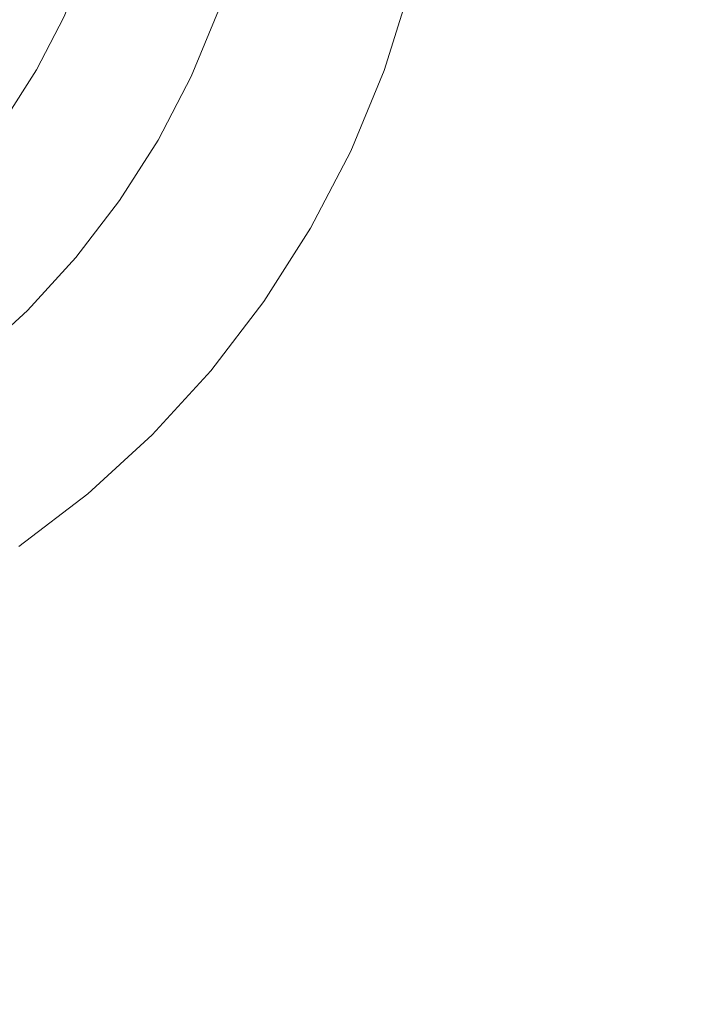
# Model space of a CAD drawing. Header units: millimetres. Extents: x 1865 to 2161, y 1201 to 1385.
# Tile 17 of 40: x 1931 to 1940, y 1339 to 1353. Entities that reach past the tile are written whole.
import ezdxf

# ---------------------------------------------------------------- set-up
doc = ezdxf.new("R2010")
doc.units = ezdxf.units.MM
doc.header["$LTSCALE"] = 25.4
doc.layers.add('Lighting-Moving Light', color=7, linetype='Continuous', lineweight=5)

# ---------------------------------------------------------------- blocks, each defined once
blk = doc.blocks.new('Group-1')
at = {"layer": 'Lighting-Moving Light', "color": 7, "linetype": 'Continuous', "lineweight": 5, "transparency": 33554687}
for points in [[(-107.035, -87.035, -16.5), (107.035, -87.035, -16.5), (107.035, 87.035, -16.5), (-107.035, 87.035, -16.5)], [(103.5, -83.5, -108.466), (-103.5, -83.5, -108.466), (-103.5, 83.5, -108.466), (103.5, 83.5, -108.466)]]:
    blk.add_3dface(points, dxfattribs=at)
for points, invisible_edges in [([(-82.172, 58.519, 0.035), (-81.724, 59.222, 0.035), (-81.34, 59.962, 0.035), (-90, 64, 0.035)], 12), ([(-76.477, 60.377, -16.465), (-76.844, 59.212, -16.465), (-77.312, 58.083, -16.465), (-90, 64, -16.465)], 12), ([(-77.312, 58.083, -16.465), (-77.876, 57, -16.465), (-78.532, 55.97, -16.465), (-90, 64, -16.465)], 12), ([(-78.532, 55.97, -16.465), (-79.275, 55.001, -16.465), (-80.101, 54.101, -16.465), (-90, 64, -16.465)], 12), ([(-80.101, 54.101, -16.465), (-81.001, 53.275, -16.465), (-81.97, 52.532, -16.465), (-90, 64, -16.465)], 12), ([(-76.844, 59.212, -16.465), (-76.477, 60.377, -16.465), (-78.864, 61.016, -1.637), (-79.167, 60.057, -1.637)], 10), ([(-81.021, 60.732, 0.035), (-81.34, 59.962, 0.035), (-81.19, 59.892, 0.028), (-80.865, 60.675, 0.028)], 14), ([(-80.865, 60.675, 0.028), (-81.19, 59.892, 0.028), (-81.041, 59.822, 0.007), (-80.711, 60.619, 0.007)], 15), ([(-80.711, 60.619, 0.007), (-81.041, 59.822, 0.007), (-80.895, 59.754, -0.027), (-80.559, 60.564, -0.027)], 15), ([(-80.559, 60.564, -0.027), (-80.895, 59.754, -0.027), (-80.751, 59.687, -0.074), (-80.41, 60.51, -0.074)], 15), ([(-80.41, 60.51, -0.074), (-80.751, 59.687, -0.074), (-80.611, 59.622, -0.134), (-80.265, 60.457, -0.134)], 15), ([(-80.265, 60.457, -0.134), (-80.611, 59.622, -0.134), (-80.477, 59.559, -0.206), (-80.126, 60.406, -0.206)], 15), ([(-80.126, 60.406, -0.206), (-80.477, 59.559, -0.206), (-80.348, 59.499, -0.291), (-79.992, 60.358, -0.291)], 15), ([(-79.992, 60.358, -0.291), (-80.348, 59.499, -0.291), (-80.226, 59.442, -0.387), (-79.866, 60.312, -0.387)], 15), ([(-79.866, 60.312, -0.387), (-80.226, 59.442, -0.387), (-80.112, 59.389, -0.494), (-79.748, 60.268, -0.494)], 15), ([(-79.748, 60.268, -0.494), (-80.112, 59.389, -0.494), (-80.006, 59.34, -0.611), (-79.638, 60.228, -0.611)], 15), ([(-79.638, 60.228, -0.611), (-80.006, 59.34, -0.611), (-79.909, 59.294, -0.737), (-79.537, 60.192, -0.737)], 15), ([(-79.537, 60.192, -0.737), (-79.909, 59.294, -0.737), (-79.822, 59.254, -0.872), (-79.447, 60.159, -0.872)], 15), ([(-79.447, 60.159, -0.872), (-79.822, 59.254, -0.872), (-79.745, 59.218, -1.014), (-79.368, 60.13, -1.014)], 15), ([(-79.368, 60.13, -1.014), (-79.745, 59.218, -1.014), (-79.679, 59.187, -1.162), (-79.299, 60.105, -1.162)], 15), ([(-79.299, 60.105, -1.162), (-79.679, 59.187, -1.162), (-79.625, 59.162, -1.316), (-79.243, 60.085, -1.316)], 15), ([(-79.243, 60.085, -1.316), (-79.625, 59.162, -1.316), (-79.582, 59.142, -1.475), (-79.199, 60.069, -1.475)], 15), ([(-79.199, 60.069, -1.475), (-79.582, 59.142, -1.475), (-79.552, 59.128, -1.637), (-79.167, 60.057, -1.637)], 11), ([(-77.312, 58.083, -16.465), (-76.844, 59.212, -16.465), (-79.167, 60.057, -1.637), (-79.552, 59.128, -1.637)], 10), ([(-81.34, 59.962, 0.035), (-81.724, 59.222, 0.035), (-81.581, 59.14, 0.028), (-81.19, 59.892, 0.028)], 14), ([(-81.19, 59.892, 0.028), (-81.581, 59.14, 0.028), (-81.439, 59.058, 0.007), (-81.041, 59.822, 0.007)], 15), ([(-81.041, 59.822, 0.007), (-81.439, 59.058, 0.007), (-81.299, 58.977, -0.027), (-80.895, 59.754, -0.027)], 15), ([(-80.895, 59.754, -0.027), (-81.299, 58.977, -0.027), (-81.162, 58.897, -0.074), (-80.751, 59.687, -0.074)], 15), ([(-80.751, 59.687, -0.074), (-81.162, 58.897, -0.074), (-81.029, 58.82, -0.134), (-80.611, 59.622, -0.134)], 15), ([(-80.611, 59.622, -0.134), (-81.029, 58.82, -0.134), (-80.9, 58.746, -0.206), (-80.477, 59.559, -0.206)], 15), ([(-80.477, 59.559, -0.206), (-80.9, 58.746, -0.206), (-80.777, 58.675, -0.291), (-80.348, 59.499, -0.291)], 15), ([(-80.348, 59.499, -0.291), (-80.777, 58.675, -0.291), (-80.661, 58.608, -0.387), (-80.226, 59.442, -0.387)], 15), ([(-80.226, 59.442, -0.387), (-80.661, 58.608, -0.387), (-80.551, 58.545, -0.494), (-80.112, 59.389, -0.494)], 15), ([(-80.112, 59.389, -0.494), (-80.551, 58.545, -0.494), (-80.45, 58.486, -0.611), (-80.006, 59.34, -0.611)], 15), ([(-80.006, 59.34, -0.611), (-80.45, 58.486, -0.611), (-80.358, 58.433, -0.737), (-79.909, 59.294, -0.737)], 15), ([(-79.909, 59.294, -0.737), (-80.358, 58.433, -0.737), (-80.274, 58.385, -0.872), (-79.822, 59.254, -0.872)], 15), ([(-81.724, 59.222, 0.035), (-82.172, 58.519, 0.035), (-82.037, 58.424, 0.028), (-81.581, 59.14, 0.028)], 14), ([(-79.822, 59.254, -0.872), (-80.274, 58.385, -0.872), (-80.201, 58.343, -1.014), (-79.745, 59.218, -1.014)], 15), ([(-79.745, 59.218, -1.014), (-80.201, 58.343, -1.014), (-80.138, 58.306, -1.162), (-79.679, 59.187, -1.162)], 15), ([(-79.679, 59.187, -1.162), (-80.138, 58.306, -1.162), (-80.086, 58.276, -1.316), (-79.625, 59.162, -1.316)], 15), ([(-79.625, 59.162, -1.316), (-80.086, 58.276, -1.316), (-80.045, 58.253, -1.475), (-79.582, 59.142, -1.475)], 15), ([(-79.582, 59.142, -1.475), (-80.045, 58.253, -1.475), (-80.016, 58.236, -1.637), (-79.552, 59.128, -1.637)], 11), ([(-81.581, 59.14, 0.028), (-82.037, 58.424, 0.028), (-81.903, 58.33, 0.007), (-81.439, 59.058, 0.007)], 15), ([(-81.439, 59.058, 0.007), (-81.903, 58.33, 0.007), (-81.77, 58.237, -0.027), (-81.299, 58.977, -0.027)], 15), ([(-77.876, 57, -16.465), (-77.312, 58.083, -16.465), (-79.552, 59.128, -1.637), (-80.016, 58.236, -1.637)], 10), ([(-81.299, 58.977, -0.027), (-81.77, 58.237, -0.027), (-81.64, 58.147, -0.074), (-81.162, 58.897, -0.074)], 15), ([(-81.162, 58.897, -0.074), (-81.64, 58.147, -0.074), (-81.514, 58.058, -0.134), (-81.029, 58.82, -0.134)], 15), ([(-81.029, 58.82, -0.134), (-81.514, 58.058, -0.134), (-81.393, 57.973, -0.206), (-80.9, 58.746, -0.206)], 15), ([(-80.9, 58.746, -0.206), (-81.393, 57.973, -0.206), (-81.276, 57.892, -0.291), (-80.777, 58.675, -0.291)], 15), ([(-80.777, 58.675, -0.291), (-81.276, 57.892, -0.291), (-81.166, 57.814, -0.387), (-80.661, 58.608, -0.387)], 15), ([(-80.661, 58.608, -0.387), (-81.166, 57.814, -0.387), (-81.063, 57.742, -0.494), (-80.551, 58.545, -0.494)], 15), ([(-80.551, 58.545, -0.494), (-81.063, 57.742, -0.494), (-80.967, 57.675, -0.611), (-80.45, 58.486, -0.611)], 15), ([(-80.45, 58.486, -0.611), (-80.967, 57.675, -0.611), (-80.879, 57.614, -0.737), (-80.358, 58.433, -0.737)], 15), ([(-82.037, 58.424, 0.028), (-82.553, 57.752, 0.028), (-82.428, 57.646, 0.007), (-81.903, 58.33, 0.007)], 15), ([(-81.903, 58.33, 0.007), (-82.428, 57.646, 0.007), (-82.304, 57.542, -0.027), (-81.77, 58.237, -0.027)], 15), ([(-80.358, 58.433, -0.737), (-80.879, 57.614, -0.737), (-80.801, 57.559, -0.872), (-80.274, 58.385, -0.872)], 15), ([(-80.274, 58.385, -0.872), (-80.801, 57.559, -0.872), (-80.731, 57.51, -1.014), (-80.201, 58.343, -1.014)], 15), ([(-80.201, 58.343, -1.014), (-80.731, 57.51, -1.014), (-80.672, 57.468, -1.162), (-80.138, 58.306, -1.162)], 15), ([(-81.77, 58.237, -0.027), (-82.304, 57.542, -0.027), (-82.182, 57.44, -0.074), (-81.64, 58.147, -0.074)], 15), ([(-80.138, 58.306, -1.162), (-80.672, 57.468, -1.162), (-80.623, 57.434, -1.316), (-80.086, 58.276, -1.316)], 15), ([(-80.086, 58.276, -1.316), (-80.623, 57.434, -1.316), (-80.584, 57.407, -1.475), (-80.045, 58.253, -1.475)], 15), ([(-80.045, 58.253, -1.475), (-80.584, 57.407, -1.475), (-80.556, 57.388, -1.637), (-80.016, 58.236, -1.637)], 11), ([(-78.532, 55.97, -16.465), (-77.876, 57, -16.465), (-80.016, 58.236, -1.637), (-80.556, 57.388, -1.637)], 10), ([(-81.64, 58.147, -0.074), (-82.182, 57.44, -0.074), (-82.064, 57.341, -0.134), (-81.514, 58.058, -0.134)], 15), ([(-81.514, 58.058, -0.134), (-82.064, 57.341, -0.134), (-81.951, 57.246, -0.206), (-81.393, 57.973, -0.206)], 15), ([(-81.393, 57.973, -0.206), (-81.951, 57.246, -0.206), (-81.842, 57.154, -0.291), (-81.276, 57.892, -0.291)], 15), ([(-81.276, 57.892, -0.291), (-81.842, 57.154, -0.291), (-81.739, 57.068, -0.387), (-81.166, 57.814, -0.387)], 15), ([(-81.166, 57.814, -0.387), (-81.739, 57.068, -0.387), (-81.642, 56.987, -0.494), (-81.063, 57.742, -0.494)], 15), ([(-81.063, 57.742, -0.494), (-81.642, 56.987, -0.494), (-81.553, 56.912, -0.611), (-80.967, 57.675, -0.611)], 15), ([(-80.967, 57.675, -0.611), (-81.553, 56.912, -0.611), (-81.471, 56.843, -0.737), (-80.879, 57.614, -0.737)], 15), ([(-80.879, 57.614, -0.737), (-81.471, 56.843, -0.737), (-81.397, 56.781, -0.872), (-80.801, 57.559, -0.872)], 15), ([(-80.801, 57.559, -0.872), (-81.397, 56.781, -0.872), (-81.332, 56.727, -1.014), (-80.731, 57.51, -1.014)], 15), ([(-80.731, 57.51, -1.014), (-81.332, 56.727, -1.014), (-81.277, 56.68, -1.162), (-80.672, 57.468, -1.162)], 15), ([(-80.672, 57.468, -1.162), (-81.277, 56.68, -1.162), (-81.231, 56.642, -1.316), (-80.623, 57.434, -1.316)], 15), ([(-80.623, 57.434, -1.316), (-81.231, 56.642, -1.316), (-81.195, 56.611, -1.475), (-80.584, 57.407, -1.475)], 15), ([(-80.584, 57.407, -1.475), (-81.195, 56.611, -1.475), (-81.169, 56.59, -1.637), (-80.556, 57.388, -1.637)], 11), ([(-79.275, 55.001, -16.465), (-78.532, 55.97, -16.465), (-80.556, 57.388, -1.637), (-81.169, 56.59, -1.637)], 10), ([(-82.064, 57.341, -0.134), (-82.675, 56.675, -0.134), (-82.57, 56.57, -0.206), (-81.951, 57.246, -0.206)], 15), ([(-81.951, 57.246, -0.206), (-82.57, 56.57, -0.206), (-82.469, 56.469, -0.291), (-81.842, 57.154, -0.291)], 15), ([(-81.842, 57.154, -0.291), (-82.469, 56.469, -0.291), (-82.374, 56.374, -0.387), (-81.739, 57.068, -0.387)], 15), ([(-81.739, 57.068, -0.387), (-82.374, 56.374, -0.387), (-82.285, 56.285, -0.494), (-81.642, 56.987, -0.494)], 15), ([(-81.642, 56.987, -0.494), (-82.285, 56.285, -0.494), (-82.202, 56.202, -0.611), (-81.553, 56.912, -0.611)], 15), ([(-81.553, 56.912, -0.611), (-82.202, 56.202, -0.611), (-82.127, 56.127, -0.737), (-81.471, 56.843, -0.737)], 15), ([(-81.471, 56.843, -0.737), (-82.127, 56.127, -0.737), (-82.059, 56.059, -0.872), (-81.397, 56.781, -0.872)], 15), ([(-81.397, 56.781, -0.872), (-82.059, 56.059, -0.872), (-81.999, 55.999, -1.014), (-81.332, 56.727, -1.014)], 15), ([(-81.332, 56.727, -1.014), (-81.999, 55.999, -1.014), (-81.948, 55.948, -1.162), (-81.277, 56.68, -1.162)], 15), ([(-81.277, 56.68, -1.162), (-81.948, 55.948, -1.162), (-81.905, 55.905, -1.316), (-81.231, 56.642, -1.316)], 15), ([(-81.231, 56.642, -1.316), (-81.905, 55.905, -1.316), (-81.872, 55.872, -1.475), (-81.195, 56.611, -1.475)], 15), ([(-81.195, 56.611, -1.475), (-81.872, 55.872, -1.475), (-81.848, 55.848, -1.637), (-81.169, 56.59, -1.637)], 11), ([(-80.101, 54.101, -16.465), (-79.275, 55.001, -16.465), (-81.169, 56.59, -1.637), (-81.848, 55.848, -1.637)], 10), ([(-81.999, 55.999, -1.014), (-82.727, 55.332, -1.014), (-82.68, 55.277, -1.162), (-81.948, 55.948, -1.162)], 15), ([(-81.948, 55.948, -1.162), (-82.68, 55.277, -1.162), (-82.642, 55.231, -1.316), (-81.905, 55.905, -1.316)], 15), ([(-81.905, 55.905, -1.316), (-82.642, 55.231, -1.316), (-82.611, 55.195, -1.475), (-81.872, 55.872, -1.475)], 15), ([(-81.872, 55.872, -1.475), (-82.611, 55.195, -1.475), (-82.59, 55.169, -1.637), (-81.848, 55.848, -1.637)], 11), ([(-81.001, 53.275, -16.465), (-80.101, 54.101, -16.465), (-81.848, 55.848, -1.637), (-82.59, 55.169, -1.637)], 10), ([(-81.97, 52.532, -16.465), (-81.001, 53.275, -16.465), (-82.59, 55.169, -1.637), (-83.388, 54.556, -1.637)], 10)]:
    blk.add_3dface(points, dxfattribs=dict(at, invisible_edges=invisible_edges))
at = {"layer": 'Lighting-Moving Light', "color": 0, "flags": 1}
for tag in ['Yoke', '3D_Symbol_Name', 'Weight', 'Weight', 'Candlepower', 'Body', 'Model_Name', 'Beam_Angle', 'Field_Angle', 'Remarks', 'Beam_Angle_2', 'Field_Angle_2', 'Num_Channels', 'Wattage', 'Frame_Size', 'Device_Type', 'FixtureID', 'Frame_Size', 'Base', 'Lens', 'Inst_Type', 'Lamp']:
    blk.add_attdef(tag, (-144.25, -164.904), '', height=0.18, dxfattribs=at)

msp = doc.modelspace()

# ---------------------------------------------------------------- block references
at = {"layer": 'Lighting-Moving Light', "color": 7, "transparency": 33554687}
msp.add_blockref('Group-1', (2012.623, 1292.88), dxfattribs=at)

doc.saveas('drawing.dxf')
